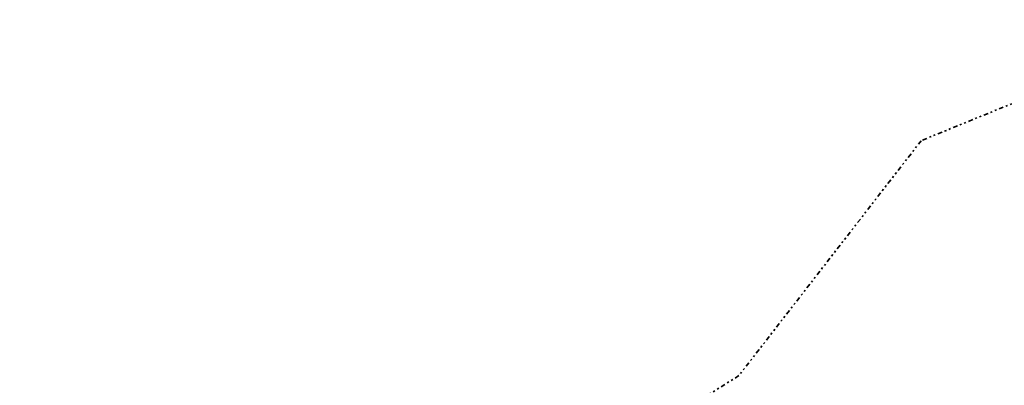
# Model space of a CAD drawing. Header units: metres. Extents: x 169249 to 194689, y 406250 to 412203.
# Tile 242 of 256: x 184338 to 184875, y 410340 to 410539. Entities that reach past the tile are written whole.
import ezdxf

# ---------------------------------------------------------------- set-up
doc = ezdxf.new("R2010")
doc.units = ezdxf.units.M
doc.linetypes.add('BGT_NLCS_N264$0$AL-TEKENBLADGRENS', pattern=[11.5, 2.5, -1.5, 1, -1.5, 1, -1.5, 2.5])
doc.layers.add('BGT_NLCS_N264$0$X-XX-AL-TEKENBLADGRENS-G', color=252, linetype='BGT_NLCS_N264$0$AL-TEKENBLADGRENS', lineweight=35)
doc.layers.add('X-XX-AL-REFERENTIE-G', color=7, linetype='CONTINUOUS', lineweight=18)

# ---------------------------------------------------------------- blocks, each defined once
blk = doc.blocks.new('BGT_NLCS_N264')
at = {"layer": 'BGT_NLCS_N264$0$X-XX-AL-TEKENBLADGRENS-G'}
blk.add_polyline3d([(191101.65, 411962.5, 0), (190130.85, 411743.35, 0), (190048.15, 411776.15, 0), (189929.72, 411776.3, 0), (189384.97, 411700.42, 0), (189107.45, 411593.11, 0), (188993.52, 411594.3, 0), (188449.38, 411824.2, 0), (188376.53, 411837.2, 0), (188020.5, 411811.09, 0), (187868.07, 411710.35, 0), (187729.55, 411309.12, 0), (187538.62, 410982.19, 0), (187400.39, 410978.01, 0), (187300.77, 410943.91, 0), (187161.49, 410799.53, 0), (186096.12, 410707.06, 0), (184991.02, 410538.75, 0), (184829.57, 410472.97, 0), (184730.27, 410345.11, 0), (184591.14, 410257.51, 0), (184515.15, 410189.17, 0), (184436.25, 410062.73, 0), (184183.19, 410038.13, 0)], dxfattribs=at)

msp = doc.modelspace()

# ---------------------------------------------------------------- block references
at = {"layer": 'X-XX-AL-REFERENTIE-G'}
msp.add_blockref('BGT_NLCS_N264', (0, 0), dxfattribs=at)

doc.saveas('drawing.dxf')
